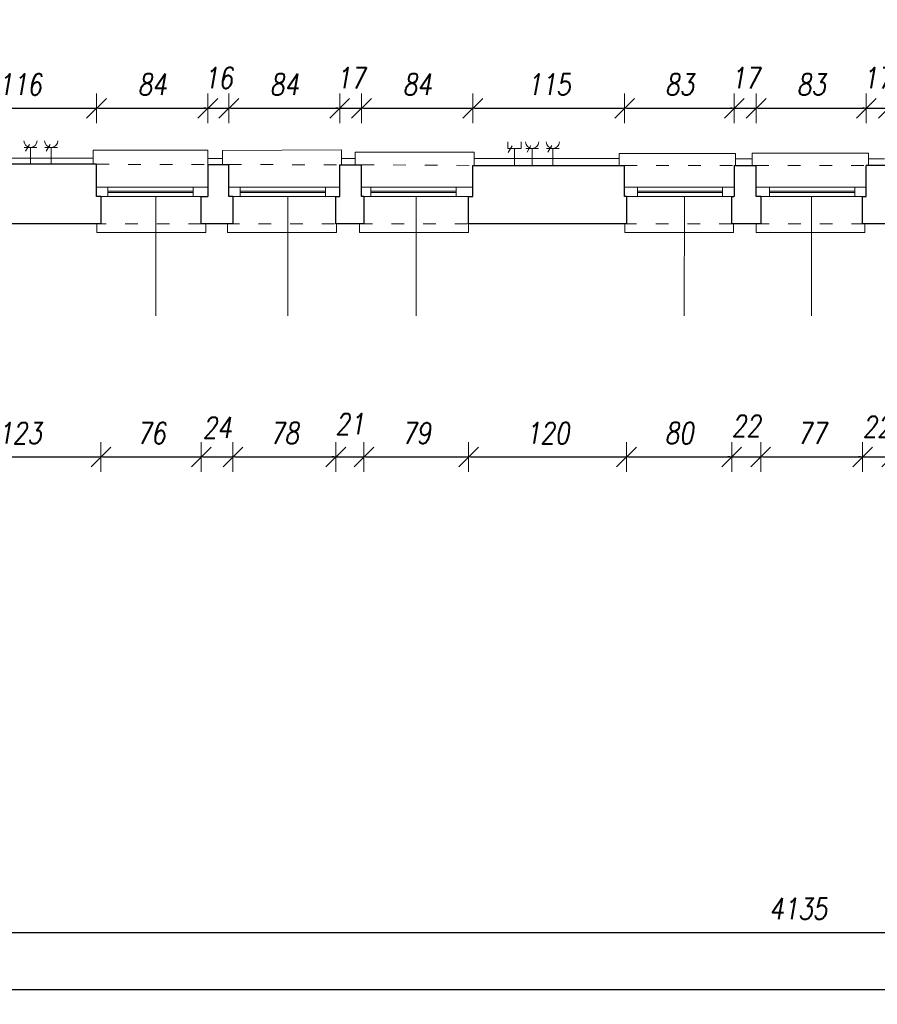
# Model space of a CAD drawing. Header units: millimetres. Extents: x -58431 to 28973, y -32170 to 9431.
# Tile 5 of 54: x -41279 to -34783, y -32170 to -24713. Entities that reach past the tile are written whole.
import ezdxf

# ---------------------------------------------------------------- set-up
doc = ezdxf.new("R2010")
doc.units = ezdxf.units.MM
doc.header["$LTSCALE"] = 8
doc.linetypes.add('ACAD_ISO03W100', pattern=[30, 12, -18])
doc.layers.get('Defpoints').update_dxf_attribs({"lineweight": 0})
for name, color, linetype, lineweight in [('A_DIMEN', 7, 'Continuous', 0), ('BAM_OPISY POWIERZCHNI', 40, 'Continuous', 0), ('instalacje', 6, 'Continuous', 0), ('piętro_dzwi i okna', 3, 'Continuous', 0), ('piętro_parapet', 6, 'Continuous', 0), ('piętro_podciąg', 2, 'ACAD_ISO03W100', 0), ('piętro_rzut', 7, 'Continuous', 30), ('piętro_widok', 4, 'Continuous', 0), ('RZUT_wymiarowanie', 2, 'Continuous', 0), ('wymiarowanie', 4, 'Continuous', 0)]:
    doc.layers.add(name, color=color, linetype=linetype, lineweight=lineweight)
doc.styles.add('ROMANS1', font='romans.shx', dxfattribs={"width": 0.8, "oblique": 10})
doc.dimstyles.new('NARCH100', dxfattribs={"dimscale": 100, "dimtxt": 1.6, "dimasz": 0.15, "dimexe": 0, "dimexo": 0, "dimgap": 1, "dimtad": 1, "dimdec": 0, "dimlfac": 0.1, "dimrnd": 1, "dimdsep": 46, "dimtxsty": 'ROMANS1', "dimblk": 'wym', "dimcen": -1.5, "dimse1": 1, "dimse2": 1, "dimclrd": 4, "dimclre": 4, "dimclrt": 3, "dimadec": 0, "dimazin": 0, "dimtfac": 0.04, "dimtdec": 0, "dimtmove": 2, "dimatfit": 3, "dimldrblk": 'wym', "dimfxl": 0, "dimtolj": 1, "dimarcsym": 0})

# ---------------------------------------------------------------- blocks, each defined once
blk = doc.blocks.new('wym')
at = {"layer": 'A_DIMEN', "color": 4, "ltscale": 100}
for p, q in [((-5, -5), (5, 5)), ((0, -7.5), (0, 7.5)), ((-5, 0), (5, 0))]:
    blk.add_line(p, q, dxfattribs=at)
blk = doc.blocks.new('*D71')
at = {"layer": 'Defpoints', "color": 0, "transparency": 16777216}
for p in [(-41891.2, -26258.7), (-40663, -26258.7), (-40663, -28024.5)]:
    blk.add_point(p, dxfattribs=at)
at = {"layer": 'piętro_widok', "color": 4, "lineweight": -2, "transparency": 16777216}
blk.add_line((-41876.2, -28024.5), (-40678, -28024.5), dxfattribs=at)
at = {"layer": 'piętro_widok', "color": 4, "lineweight": -2, "transparency": 16777216, "xscale": 15, "yscale": 15, "zscale": 15, "rotation": 179.9999999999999}
blk.add_blockref('wym', (-41891.2, -28024.5), dxfattribs=at)
at = {"layer": 'piętro_widok', "color": 4, "lineweight": -2, "transparency": 16777216, "xscale": 15, "yscale": 15, "zscale": 15}
blk.add_blockref('wym', (-40663, -28024.5), dxfattribs=at)
at = {"layer": 'piętro_widok', "color": 3, "transparency": 16777216, "insert": (-41277.1, -27844.5), "char_height": 160, "attachment_point": 5, "style": 'ROMANS1'}
blk.add_mtext('\\A1;123', dxfattribs=at)
blk = doc.blocks.new('*D72')
at = {"layer": 'Defpoints', "color": 0, "transparency": 16777216}
for p in [(-40663, -26258.7), (-39903, -26258.7), (-39903, -28024.5)]:
    blk.add_point(p, dxfattribs=at)
at = {"layer": 'piętro_widok', "color": 4, "lineweight": -2, "transparency": 16777216}
blk.add_line((-40648, -28024.5), (-39918, -28024.5), dxfattribs=at)
at = {"layer": 'piętro_widok', "color": 4, "lineweight": -2, "transparency": 16777216, "xscale": 15, "yscale": 15, "zscale": 15, "rotation": 179.9999999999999}
blk.add_blockref('wym', (-40663, -28024.5), dxfattribs=at)
at = {"layer": 'piętro_widok', "color": 4, "lineweight": -2, "transparency": 16777216, "xscale": 15, "yscale": 15, "zscale": 15}
blk.add_blockref('wym', (-39903, -28024.5), dxfattribs=at)
at = {"layer": 'piętro_widok', "color": 3, "transparency": 16777216, "insert": (-40283, -27844.5), "char_height": 160, "attachment_point": 5, "style": 'ROMANS1'}
blk.add_mtext('\\A1;76', dxfattribs=at)
blk = doc.blocks.new('*D73')
at = {"layer": 'Defpoints', "color": 0, "transparency": 16777216}
for p in [(-39903, -26258.7), (-39663.5, -26258.7), (-39663.5, -28024.5)]:
    blk.add_point(p, dxfattribs=at)
at = {"layer": 'piętro_widok', "color": 4, "lineweight": -2, "transparency": 16777216}
blk.add_line((-39888, -28024.5), (-39678.5, -28024.5), dxfattribs=at)
at = {"layer": 'piętro_widok', "color": 4, "lineweight": -2, "transparency": 16777216, "xscale": 15, "yscale": 15, "zscale": 15, "rotation": 179.9999999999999}
blk.add_blockref('wym', (-39903, -28024.5), dxfattribs=at)
at = {"layer": 'piętro_widok', "color": 4, "lineweight": -2, "transparency": 16777216, "xscale": 15, "yscale": 15, "zscale": 15}
blk.add_blockref('wym', (-39663.5, -28024.5), dxfattribs=at)
at = {"layer": 'piętro_widok', "color": 3, "transparency": 16777216, "insert": (-39783.3, -27803.2), "char_height": 160, "attachment_point": 5, "style": 'ROMANS1'}
blk.add_mtext('\\A1;24', dxfattribs=at)
blk = doc.blocks.new('*D74')
at = {"layer": 'Defpoints', "color": 0, "transparency": 16777216}
for p in [(-39663.5, -26258.7), (-38884.5, -26258.7), (-38884.5, -28024.5)]:
    blk.add_point(p, dxfattribs=at)
at = {"layer": 'piętro_widok', "color": 4, "lineweight": -2, "transparency": 16777216}
blk.add_line((-39648.5, -28024.5), (-38899.5, -28024.5), dxfattribs=at)
at = {"layer": 'piętro_widok', "color": 4, "lineweight": -2, "transparency": 16777216, "xscale": 15, "yscale": 15, "zscale": 15, "rotation": 179.9999999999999}
blk.add_blockref('wym', (-39663.5, -28024.5), dxfattribs=at)
at = {"layer": 'piętro_widok', "color": 4, "lineweight": -2, "transparency": 16777216, "xscale": 15, "yscale": 15, "zscale": 15}
blk.add_blockref('wym', (-38884.5, -28024.5), dxfattribs=at)
at = {"layer": 'piętro_widok', "color": 3, "transparency": 16777216, "insert": (-39274, -27844.5), "char_height": 160, "attachment_point": 5, "style": 'ROMANS1'}
blk.add_mtext('\\A1;78', dxfattribs=at)
blk = doc.blocks.new('*D75')
at = {"layer": 'Defpoints', "color": 0, "transparency": 16777216}
for p in [(-38884.5, -26258.7), (-38671.7, -26258.7), (-38671.7, -28024.5)]:
    blk.add_point(p, dxfattribs=at)
at = {"layer": 'piętro_widok', "color": 4, "lineweight": -2, "transparency": 16777216}
for p, q in [((-38899.5, -28024.5), (-38914.5, -28024.5)), ((-38884.5, -28024.5), (-38671.7, -28024.5)), ((-38656.7, -28024.5), (-38641.7, -28024.5))]:
    blk.add_line(p, q, dxfattribs=at)
at = {"layer": 'piętro_widok', "color": 4, "lineweight": -2, "transparency": 16777216, "xscale": 15, "yscale": 15, "zscale": 15}
for p, rotation in [((-38884.5, -28024.5), 359.9999999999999), ((-38671.7, -28024.5), 179.9999999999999)]:
    blk.add_blockref('wym', p, dxfattribs=dict(at, rotation=rotation))
at = {"layer": 'piętro_widok', "color": 3, "transparency": 16777216, "insert": (-38778.1, -27775.8), "char_height": 160, "attachment_point": 5, "style": 'ROMANS1'}
blk.add_mtext('\\A1;21', dxfattribs=at)
blk = doc.blocks.new('*D76')
at = {"layer": 'Defpoints', "color": 0, "transparency": 16777216}
for p in [(-38671.7, -26258.7), (-37878.9, -26258.7), (-37878.9, -28024.5)]:
    blk.add_point(p, dxfattribs=at)
at = {"layer": 'piętro_widok', "color": 4, "lineweight": -2, "transparency": 16777216}
blk.add_line((-38656.7, -28024.5), (-37893.9, -28024.5), dxfattribs=at)
at = {"layer": 'piętro_widok', "color": 4, "lineweight": -2, "transparency": 16777216, "xscale": 15, "yscale": 15, "zscale": 15, "rotation": 179.9999999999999}
blk.add_blockref('wym', (-38671.7, -28024.5), dxfattribs=at)
at = {"layer": 'piętro_widok', "color": 4, "lineweight": -2, "transparency": 16777216, "xscale": 15, "yscale": 15, "zscale": 15}
blk.add_blockref('wym', (-37878.9, -28024.5), dxfattribs=at)
at = {"layer": 'piętro_widok', "color": 3, "transparency": 16777216, "insert": (-38275.3, -27844.5), "char_height": 160, "attachment_point": 5, "style": 'ROMANS1'}
blk.add_mtext('\\A1;79', dxfattribs=at)
blk = doc.blocks.new('*D77')
at = {"layer": 'Defpoints', "color": 0, "transparency": 16777216}
for p in [(-37878.9, -26258.7), (-36683.3, -26258.7), (-36683.3, -28024.5)]:
    blk.add_point(p, dxfattribs=at)
at = {"layer": 'piętro_widok', "color": 4, "lineweight": -2, "transparency": 16777216}
blk.add_line((-37863.9, -28024.5), (-36698.3, -28024.5), dxfattribs=at)
at = {"layer": 'piętro_widok', "color": 4, "lineweight": -2, "transparency": 16777216, "xscale": 15, "yscale": 15, "zscale": 15, "rotation": 179.9999999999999}
blk.add_blockref('wym', (-37878.9, -28024.5), dxfattribs=at)
at = {"layer": 'piętro_widok', "color": 4, "lineweight": -2, "transparency": 16777216, "xscale": 15, "yscale": 15, "zscale": 15}
blk.add_blockref('wym', (-36683.3, -28024.5), dxfattribs=at)
at = {"layer": 'piętro_widok', "color": 3, "transparency": 16777216, "insert": (-37281.1, -27844.5), "char_height": 160, "attachment_point": 5, "style": 'ROMANS1'}
blk.add_mtext('\\A1;120', dxfattribs=at)
blk = doc.blocks.new('*D78')
at = {"layer": 'Defpoints', "color": 0, "transparency": 16777216}
for p in [(-36683.3, -26258.7), (-35886, -26258.7), (-35886, -28024.5)]:
    blk.add_point(p, dxfattribs=at)
at = {"layer": 'piętro_widok', "color": 4, "lineweight": -2, "transparency": 16777216}
blk.add_line((-36668.3, -28024.5), (-35901, -28024.5), dxfattribs=at)
at = {"layer": 'piętro_widok', "color": 4, "lineweight": -2, "transparency": 16777216, "xscale": 15, "yscale": 15, "zscale": 15, "rotation": 179.9999999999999}
blk.add_blockref('wym', (-36683.3, -28024.5), dxfattribs=at)
at = {"layer": 'piętro_widok', "color": 4, "lineweight": -2, "transparency": 16777216, "xscale": 15, "yscale": 15, "zscale": 15}
blk.add_blockref('wym', (-35886, -28024.5), dxfattribs=at)
at = {"layer": 'piętro_widok', "color": 3, "transparency": 16777216, "insert": (-36284.7, -27844.5), "char_height": 160, "attachment_point": 5, "style": 'ROMANS1'}
blk.add_mtext('\\A1;80', dxfattribs=at)
blk = doc.blocks.new('*D79')
at = {"layer": 'Defpoints', "color": 0, "transparency": 16777216}
for p in [(-35886, -26258.7), (-35666.5, -26258.7), (-35666.5, -28024.5)]:
    blk.add_point(p, dxfattribs=at)
at = {"layer": 'piętro_widok', "color": 4, "lineweight": -2, "transparency": 16777216}
for p, q in [((-35901, -28024.5), (-35916, -28024.5)), ((-35886, -28024.5), (-35666.5, -28024.5)), ((-35651.5, -28024.5), (-35636.5, -28024.5))]:
    blk.add_line(p, q, dxfattribs=at)
at = {"layer": 'piętro_widok', "color": 4, "lineweight": -2, "transparency": 16777216, "xscale": 15, "yscale": 15, "zscale": 15}
for p, rotation in [((-35886, -28024.5), 359.9999999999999), ((-35666.5, -28024.5), 179.9999999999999)]:
    blk.add_blockref('wym', p, dxfattribs=dict(at, rotation=rotation))
at = {"layer": 'piętro_widok', "color": 3, "transparency": 16777216, "insert": (-35776.3, -27789.4), "char_height": 160, "attachment_point": 5, "style": 'ROMANS1'}
blk.add_mtext('\\A1;22', dxfattribs=at)
blk = doc.blocks.new('*D80')
at = {"layer": 'Defpoints', "color": 0, "transparency": 16777216}
for p in [(-35666.5, -26258.7), (-34894.9, -26258.7), (-34894.9, -28024.5)]:
    blk.add_point(p, dxfattribs=at)
at = {"layer": 'piętro_widok', "color": 4, "lineweight": -2, "transparency": 16777216}
blk.add_line((-35651.5, -28024.5), (-34909.9, -28024.5), dxfattribs=at)
at = {"layer": 'piętro_widok', "color": 4, "lineweight": -2, "transparency": 16777216, "xscale": 15, "yscale": 15, "zscale": 15, "rotation": 179.9999999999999}
blk.add_blockref('wym', (-35666.5, -28024.5), dxfattribs=at)
at = {"layer": 'piętro_widok', "color": 4, "lineweight": -2, "transparency": 16777216, "xscale": 15, "yscale": 15, "zscale": 15}
blk.add_blockref('wym', (-34894.9, -28024.5), dxfattribs=at)
at = {"layer": 'piętro_widok', "color": 3, "transparency": 16777216, "insert": (-35280.7, -27844.5), "char_height": 160, "attachment_point": 5, "style": 'ROMANS1'}
blk.add_mtext('\\A1;77', dxfattribs=at)
blk = doc.blocks.new('*D81')
at = {"layer": 'Defpoints', "color": 0, "transparency": 16777216}
for p in [(-34894.9, -26258.7), (-34674.8, -26258.7), (-34674.8, -28024.5)]:
    blk.add_point(p, dxfattribs=at)
at = {"layer": 'piętro_widok', "color": 4, "lineweight": -2, "transparency": 16777216}
for p, q in [((-34909.9, -28024.5), (-34924.9, -28024.5)), ((-34894.9, -28024.5), (-34674.8, -28024.5)), ((-34659.8, -28024.5), (-34644.8, -28024.5))]:
    blk.add_line(p, q, dxfattribs=at)
at = {"layer": 'piętro_widok', "color": 4, "lineweight": -2, "transparency": 16777216, "xscale": 15, "yscale": 15, "zscale": 15}
for p, rotation in [((-34894.9, -28024.5), 359.9999999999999), ((-34674.8, -28024.5), 179.9999999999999)]:
    blk.add_blockref('wym', p, dxfattribs=dict(at, rotation=rotation))
at = {"layer": 'piętro_widok', "color": 3, "transparency": 16777216, "insert": (-34784.8, -27795.4), "char_height": 160, "attachment_point": 5, "style": 'ROMANS1'}
blk.add_mtext('\\A1;22', dxfattribs=at)
blk = doc.blocks.new('*D198')
at = {"layer": 'Defpoints', "color": 0, "transparency": 16777216}
for p in [(-40696.8, -25384.3), (-41856.1, -25981.2), (-40696.8, -25981.2)]:
    blk.add_point(p, dxfattribs=at)
at = {"layer": 'RZUT_wymiarowanie', "color": 4, "lineweight": -2, "transparency": 16777216}
blk.add_line((-41841.1, -25384.3), (-40711.8, -25384.3), dxfattribs=at)
at = {"layer": 'RZUT_wymiarowanie', "color": 4, "lineweight": -2, "transparency": 16777216, "xscale": 15, "yscale": 15, "zscale": 15, "rotation": 179.9999999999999}
blk.add_blockref('wym', (-41856.1, -25384.3), dxfattribs=at)
at = {"layer": 'RZUT_wymiarowanie', "color": 4, "lineweight": -2, "transparency": 16777216, "xscale": 15, "yscale": 15, "zscale": 15}
blk.add_blockref('wym', (-40696.8, -25384.3), dxfattribs=at)
at = {"layer": 'RZUT_wymiarowanie', "color": 3, "transparency": 16777216, "insert": (-41276.5, -25204.3), "char_height": 160, "attachment_point": 5, "style": 'ROMANS1'}
blk.add_mtext('\\A1;116', dxfattribs=at)
blk = doc.blocks.new('*D199')
at = {"layer": 'Defpoints', "color": 0, "transparency": 16777216}
for p in [(-39854.1, -25384.3), (-40696.8, -25981.2), (-39854.1, -25981.2)]:
    blk.add_point(p, dxfattribs=at)
at = {"layer": 'RZUT_wymiarowanie', "color": 4, "lineweight": -2, "transparency": 16777216}
blk.add_line((-40681.8, -25384.3), (-39869.1, -25384.3), dxfattribs=at)
at = {"layer": 'RZUT_wymiarowanie', "color": 4, "lineweight": -2, "transparency": 16777216, "xscale": 15, "yscale": 15, "zscale": 15, "rotation": 179.9999999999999}
blk.add_blockref('wym', (-40696.8, -25384.3), dxfattribs=at)
at = {"layer": 'RZUT_wymiarowanie', "color": 4, "lineweight": -2, "transparency": 16777216, "xscale": 15, "yscale": 15, "zscale": 15}
blk.add_blockref('wym', (-39854.1, -25384.3), dxfattribs=at)
at = {"layer": 'RZUT_wymiarowanie', "color": 3, "transparency": 16777216, "insert": (-40275.4, -25204.3), "char_height": 160, "attachment_point": 5, "style": 'ROMANS1'}
blk.add_mtext('\\A1;84', dxfattribs=at)
blk = doc.blocks.new('*D200')
at = {"layer": 'Defpoints', "color": 0, "transparency": 16777216}
for p in [(-39694.5, -25384.3), (-39854.1, -25981.2), (-39694.5, -25981.2)]:
    blk.add_point(p, dxfattribs=at)
at = {"layer": 'RZUT_wymiarowanie', "color": 4, "lineweight": -2, "transparency": 16777216}
for p, q in [((-39869.1, -25384.3), (-39884.1, -25384.3)), ((-39854.1, -25384.3), (-39694.5, -25384.3)), ((-39679.5, -25384.3), (-39664.5, -25384.3))]:
    blk.add_line(p, q, dxfattribs=at)
at = {"layer": 'RZUT_wymiarowanie', "color": 4, "lineweight": -2, "transparency": 16777216, "xscale": 15, "yscale": 15, "zscale": 15}
for p, rotation in [((-39854.1, -25384.3), 359.9999999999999), ((-39694.5, -25384.3), 179.9999999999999)]:
    blk.add_blockref('wym', p, dxfattribs=dict(at, rotation=rotation))
at = {"layer": 'RZUT_wymiarowanie', "color": 3, "transparency": 16777216, "insert": (-39774.3, -25154.3), "char_height": 160, "attachment_point": 5, "style": 'ROMANS1'}
blk.add_mtext('\\A1;16', dxfattribs=at)
blk = doc.blocks.new('*D201')
at = {"layer": 'Defpoints', "color": 0, "transparency": 16777216}
for p in [(-38855.1, -25384.3), (-39694.5, -25981.2), (-38855.1, -25981.2)]:
    blk.add_point(p, dxfattribs=at)
at = {"layer": 'RZUT_wymiarowanie', "color": 4, "lineweight": -2, "transparency": 16777216}
blk.add_line((-39679.5, -25384.3), (-38870.1, -25384.3), dxfattribs=at)
at = {"layer": 'RZUT_wymiarowanie', "color": 4, "lineweight": -2, "transparency": 16777216, "xscale": 15, "yscale": 15, "zscale": 15, "rotation": 179.9999999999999}
blk.add_blockref('wym', (-39694.5, -25384.3), dxfattribs=at)
at = {"layer": 'RZUT_wymiarowanie', "color": 4, "lineweight": -2, "transparency": 16777216, "xscale": 15, "yscale": 15, "zscale": 15}
blk.add_blockref('wym', (-38855.1, -25384.3), dxfattribs=at)
at = {"layer": 'RZUT_wymiarowanie', "color": 3, "transparency": 16777216, "insert": (-39274.8, -25204.3), "char_height": 160, "attachment_point": 5, "style": 'ROMANS1'}
blk.add_mtext('\\A1;84', dxfattribs=at)
blk = doc.blocks.new('*D202')
at = {"layer": 'Defpoints', "color": 0, "transparency": 16777216}
for p in [(-38689.8, -25384.3), (-38855.1, -25981.2), (-38689.8, -25981.2)]:
    blk.add_point(p, dxfattribs=at)
at = {"layer": 'RZUT_wymiarowanie', "color": 4, "lineweight": -2, "transparency": 16777216}
for p, q in [((-38870.1, -25384.3), (-38885.1, -25384.3)), ((-38855.1, -25384.3), (-38689.8, -25384.3)), ((-38674.8, -25384.3), (-38659.8, -25384.3))]:
    blk.add_line(p, q, dxfattribs=at)
at = {"layer": 'RZUT_wymiarowanie', "color": 4, "lineweight": -2, "transparency": 16777216, "xscale": 15, "yscale": 15, "zscale": 15}
for p, rotation in [((-38855.1, -25384.3), 359.9999999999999), ((-38689.8, -25384.3), 179.9999999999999)]:
    blk.add_blockref('wym', p, dxfattribs=dict(at, rotation=rotation))
at = {"layer": 'RZUT_wymiarowanie', "color": 3, "transparency": 16777216, "insert": (-38772.4, -25154.3), "char_height": 160, "attachment_point": 5, "style": 'ROMANS1'}
blk.add_mtext('\\A1;17', dxfattribs=at)
blk = doc.blocks.new('*D203')
at = {"layer": 'Defpoints', "color": 0, "transparency": 16777216}
for p in [(-37846.8, -25384.3), (-38689.8, -25981.2), (-37846.8, -25981.2)]:
    blk.add_point(p, dxfattribs=at)
at = {"layer": 'RZUT_wymiarowanie', "color": 4, "lineweight": -2, "transparency": 16777216}
blk.add_line((-38674.8, -25384.3), (-37861.8, -25384.3), dxfattribs=at)
at = {"layer": 'RZUT_wymiarowanie', "color": 4, "lineweight": -2, "transparency": 16777216, "xscale": 15, "yscale": 15, "zscale": 15, "rotation": 179.9999999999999}
blk.add_blockref('wym', (-38689.8, -25384.3), dxfattribs=at)
at = {"layer": 'RZUT_wymiarowanie', "color": 4, "lineweight": -2, "transparency": 16777216, "xscale": 15, "yscale": 15, "zscale": 15}
blk.add_blockref('wym', (-37846.8, -25384.3), dxfattribs=at)
at = {"layer": 'RZUT_wymiarowanie', "color": 3, "transparency": 16777216, "insert": (-38268.3, -25204.3), "char_height": 160, "attachment_point": 5, "style": 'ROMANS1'}
blk.add_mtext('\\A1;84', dxfattribs=at)
blk = doc.blocks.new('*D204')
at = {"layer": 'Defpoints', "color": 0, "transparency": 16777216}
for p in [(-36697.1, -25384.3), (-37846.8, -25981.2), (-36697.1, -25981.2)]:
    blk.add_point(p, dxfattribs=at)
at = {"layer": 'RZUT_wymiarowanie', "color": 4, "lineweight": -2, "transparency": 16777216}
blk.add_line((-37831.8, -25384.3), (-36712.1, -25384.3), dxfattribs=at)
at = {"layer": 'RZUT_wymiarowanie', "color": 4, "lineweight": -2, "transparency": 16777216, "xscale": 15, "yscale": 15, "zscale": 15, "rotation": 179.9999999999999}
blk.add_blockref('wym', (-37846.8, -25384.3), dxfattribs=at)
at = {"layer": 'RZUT_wymiarowanie', "color": 4, "lineweight": -2, "transparency": 16777216, "xscale": 15, "yscale": 15, "zscale": 15}
blk.add_blockref('wym', (-36697.1, -25384.3), dxfattribs=at)
at = {"layer": 'RZUT_wymiarowanie', "color": 3, "transparency": 16777216, "insert": (-37271.9, -25204.3), "char_height": 160, "attachment_point": 5, "style": 'ROMANS1'}
blk.add_mtext('\\A1;115', dxfattribs=at)
blk = doc.blocks.new('*D205')
at = {"layer": 'Defpoints', "color": 0, "transparency": 16777216}
for p in [(-35866.5, -25384.3), (-36697.1, -25981.2), (-35866.5, -25981.2)]:
    blk.add_point(p, dxfattribs=at)
at = {"layer": 'RZUT_wymiarowanie', "color": 4, "lineweight": -2, "transparency": 16777216}
blk.add_line((-36682.1, -25384.3), (-35881.5, -25384.3), dxfattribs=at)
at = {"layer": 'RZUT_wymiarowanie', "color": 4, "lineweight": -2, "transparency": 16777216, "xscale": 15, "yscale": 15, "zscale": 15, "rotation": 179.9999999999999}
blk.add_blockref('wym', (-36697.1, -25384.3), dxfattribs=at)
at = {"layer": 'RZUT_wymiarowanie', "color": 4, "lineweight": -2, "transparency": 16777216, "xscale": 15, "yscale": 15, "zscale": 15}
blk.add_blockref('wym', (-35866.5, -25384.3), dxfattribs=at)
at = {"layer": 'RZUT_wymiarowanie', "color": 3, "transparency": 16777216, "insert": (-36281.8, -25204.3), "char_height": 160, "attachment_point": 5, "style": 'ROMANS1'}
blk.add_mtext('\\A1;83', dxfattribs=at)
blk = doc.blocks.new('*D206')
at = {"layer": 'Defpoints', "color": 0, "transparency": 16777216}
for p in [(-35700.4, -25384.3), (-35866.5, -25981.2), (-35700.4, -25981.2)]:
    blk.add_point(p, dxfattribs=at)
at = {"layer": 'RZUT_wymiarowanie', "color": 4, "lineweight": -2, "transparency": 16777216}
for p, q in [((-35881.5, -25384.3), (-35896.5, -25384.3)), ((-35866.5, -25384.3), (-35700.4, -25384.3)), ((-35685.4, -25384.3), (-35670.4, -25384.3))]:
    blk.add_line(p, q, dxfattribs=at)
at = {"layer": 'RZUT_wymiarowanie', "color": 4, "lineweight": -2, "transparency": 16777216, "xscale": 15, "yscale": 15, "zscale": 15}
for p, rotation in [((-35866.5, -25384.3), 359.9999999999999), ((-35700.4, -25384.3), 179.9999999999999)]:
    blk.add_blockref('wym', p, dxfattribs=dict(at, rotation=rotation))
at = {"layer": 'RZUT_wymiarowanie', "color": 3, "transparency": 16777216, "insert": (-35783.5, -25154.3), "char_height": 160, "attachment_point": 5, "style": 'ROMANS1'}
blk.add_mtext('\\A1;17', dxfattribs=at)
blk = doc.blocks.new('*D207')
at = {"layer": 'Defpoints', "color": 0, "transparency": 16777216}
for p in [(-34866.8, -25384.3), (-35700.4, -25981.2), (-34866.8, -25981.2)]:
    blk.add_point(p, dxfattribs=at)
at = {"layer": 'RZUT_wymiarowanie', "color": 4, "lineweight": -2, "transparency": 16777216}
blk.add_line((-35685.4, -25384.3), (-34881.8, -25384.3), dxfattribs=at)
at = {"layer": 'RZUT_wymiarowanie', "color": 4, "lineweight": -2, "transparency": 16777216, "xscale": 15, "yscale": 15, "zscale": 15, "rotation": 179.9999999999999}
blk.add_blockref('wym', (-35700.4, -25384.3), dxfattribs=at)
at = {"layer": 'RZUT_wymiarowanie', "color": 4, "lineweight": -2, "transparency": 16777216, "xscale": 15, "yscale": 15, "zscale": 15}
blk.add_blockref('wym', (-34866.8, -25384.3), dxfattribs=at)
at = {"layer": 'RZUT_wymiarowanie', "color": 3, "transparency": 16777216, "insert": (-35283.6, -25204.3), "char_height": 160, "attachment_point": 5, "style": 'ROMANS1'}
blk.add_mtext('\\A1;83', dxfattribs=at)
blk = doc.blocks.new('*D208')
at = {"layer": 'Defpoints', "color": 0, "transparency": 16777216}
for p in [(-34700.1, -25384.3), (-34866.8, -25981.2), (-34700.1, -25981.2)]:
    blk.add_point(p, dxfattribs=at)
at = {"layer": 'RZUT_wymiarowanie', "color": 4, "lineweight": -2, "transparency": 16777216}
for p, q in [((-34881.8, -25384.3), (-34896.8, -25384.3)), ((-34866.8, -25384.3), (-34700.1, -25384.3)), ((-34685.1, -25384.3), (-34670.1, -25384.3))]:
    blk.add_line(p, q, dxfattribs=at)
at = {"layer": 'RZUT_wymiarowanie', "color": 4, "lineweight": -2, "transparency": 16777216, "xscale": 15, "yscale": 15, "zscale": 15}
for p, rotation in [((-34866.8, -25384.3), 359.9999999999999), ((-34700.1, -25384.3), 179.9999999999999)]:
    blk.add_blockref('wym', p, dxfattribs=dict(at, rotation=rotation))
at = {"layer": 'RZUT_wymiarowanie', "color": 3, "transparency": 16777216, "insert": (-34783.4, -25154.3), "char_height": 160, "attachment_point": 5, "style": 'ROMANS1'}
blk.add_mtext('\\A1;17', dxfattribs=at)
blk = doc.blocks.new('*D543')
at = {"layer": 'BAM_OPISY POWIERZCHNI', "color": 4, "lineweight": -2, "transparency": 16777216}
blk.add_line((-56042.1, -31627.1), (-14725.3, -31627.1), dxfattribs=at)
at = {"layer": 'Defpoints', "color": 0, "transparency": 16777216}
for p in [(-56057.1, -26261.6), (-14710.3, -30520.1), (-14710.3, -31627.1)]:
    blk.add_point(p, dxfattribs=at)
at = {"layer": 'BAM_OPISY POWIERZCHNI', "color": 4, "lineweight": -2, "transparency": 16777216, "xscale": 15, "yscale": 15, "zscale": 15, "rotation": 179.9999999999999}
blk.add_blockref('wym', (-56057.1, -31627.1), dxfattribs=at)
at = {"layer": 'BAM_OPISY POWIERZCHNI', "color": 4, "lineweight": -2, "transparency": 16777216, "xscale": 15, "yscale": 15, "zscale": 15}
blk.add_blockref('wym', (-14710.3, -31627.1), dxfattribs=at)
at = {"layer": 'BAM_OPISY POWIERZCHNI', "color": 3, "transparency": 16777216, "insert": (-35383.7, -31447.1), "char_height": 160, "attachment_point": 5, "style": 'ROMANS1'}
blk.add_mtext('\\A1;4135', dxfattribs=at)
blk = doc.blocks.new('*D546')
at = {"layer": 'BAM_OPISY POWIERZCHNI', "color": 4, "lineweight": -2, "transparency": 16777216}
blk.add_line((-56042.1, -32057.8), (-1543.1, -32057.8), dxfattribs=at)
at = {"layer": 'Defpoints', "color": 0, "transparency": 16777216}
for p in [(-56057.1, -26261.6), (-1528.1, -26309.4), (-1528.1, -32057.8)]:
    blk.add_point(p, dxfattribs=at)
at = {"layer": 'BAM_OPISY POWIERZCHNI', "color": 4, "lineweight": -2, "transparency": 16777216, "xscale": 15, "yscale": 15, "zscale": 15, "rotation": 179.9999999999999}
blk.add_blockref('wym', (-56057.1, -32057.8), dxfattribs=at)
at = {"layer": 'BAM_OPISY POWIERZCHNI', "color": 4, "lineweight": -2, "transparency": 16777216, "xscale": 15, "yscale": 15, "zscale": 15}
blk.add_blockref('wym', (-1528.1, -32057.8), dxfattribs=at)
at = {"layer": 'BAM_OPISY POWIERZCHNI', "color": 3, "transparency": 16777216, "insert": (-28792.6, -31877.8), "char_height": 160, "attachment_point": 5, "style": 'ROMANS1'}
blk.add_mtext('\\A1;5453', dxfattribs=at)

msp = doc.modelspace()

# ---------------------------------------------------------------- linework, layer by layer
at = {"layer": 'instalacje'}
for points in [[(-37580.8, -25639.3), (-37580.8, -25689.5)], [(-37480.4, -25639.3), (-37480.4, -25689.6)], [(-41244.8, -25680.1), (-41148.8, -25680.1)], [(-41205.4, -25658.5), (-41235.3, -25708.2)], [(-41196.8, -25680.1), (-41196.8, -25808.1)], [(-41087.6, -25680), (-40991.7, -25680.1)], [(-41048.3, -25658.5), (-41078.2, -25708.2)], [(-41039.7, -25680), (-41039.7, -25808.1)], [(-37480.4, -25689.6), (-37580.8, -25689.5)], [(-37548.7, -25668.9), (-37578.6, -25718.6)], [(-37530.6, -25689.5), (-37530.6, -25817.6)], [(-37445.7, -25688.4), (-37349.8, -25688.5)], [(-37406.4, -25666.9), (-37436.3, -25716.6)], [(-37397.8, -25688.4), (-37397.8, -25816.5)], [(-37288.6, -25688.4), (-37192.7, -25688.4)], [(-37249.3, -25666.9), (-37279.2, -25716.6)], [(-37240.6, -25688.4), (-37240.6, -25816.4)]]:
    msp.add_lwpolyline(points, dxfattribs=at)
for centre in [(-41196.8, -25629.8), (-41039.7, -25629.8), (-37397.8, -25638.2), (-37240.6, -25638.2)]:
    msp.add_arc(centre, 50.2, 179.99226, 359.99226, dxfattribs=at)
at = {"layer": 'piętro_dzwi i okna'}
for points in [[(-39854.1, -25981.2), (-40696.8, -25981.2)], [(-40609.9, -25981.2), (-40609.9, -26051.2)], [(-39964.6, -26012.4), (-40609.9, -26012.4)], [(-39964.6, -26022), (-40609.9, -26022)], [(-39964.6, -25981.2), (-39964.6, -26051.2)], [(-38855.1, -25981.2), (-39694.5, -25981.2)], [(-39608.6, -25981.2), (-39608.6, -26051.2)], [(-38963.3, -26012.4), (-39608.6, -26012.4)], [(-38963.3, -26022), (-39608.6, -26022)], [(-38963.3, -25981.2), (-38963.3, -26051.2)], [(-37846.8, -25981.2), (-38689.8, -25981.2)], [(-38618.7, -25981.2), (-38618.7, -26051.2)], [(-37973.4, -26012.4), (-38618.7, -26012.4)], [(-37973.4, -26022), (-38618.7, -26022)], [(-37973.4, -25981.2), (-37973.4, -26051.2)], [(-35866.5, -25981.2), (-36697.1, -25981.2)], [(-36600.3, -25981.2), (-36600.3, -26051.2)], [(-35955, -26012.4), (-36600.3, -26012.4)], [(-35955, -26022), (-36600.3, -26022)], [(-35955, -25981.2), (-35955, -26051.2)], [(-34866.8, -25981.2), (-35700.4, -25981.2)], [(-35599, -25981.2), (-35599, -26051.2)], [(-34953.7, -26012.4), (-35599, -26012.4)], [(-34953.7, -26022), (-35599, -26022)], [(-34953.7, -25981.2), (-34953.7, -26051.2)], [(-39903, -26051.2), (-40663, -26051.2)], [(-38884.5, -26051.2), (-39663.5, -26051.2)], [(-37878.9, -26051.2), (-38671.7, -26051.2)], [(-35886, -26051.2), (-36683.3, -26051.2)], [(-34894.9, -26051.2), (-35666.5, -26051.2)]]:
    msp.add_lwpolyline(points, dxfattribs=at)
at = {"layer": 'piętro_parapet'}
for points in [[(-40723.2, -25808), (-40723.2, -25701.4), (-39853.8, -25701.4), (-39853.8, -25810)], [(-39742.5, -25810.2), (-39742.5, -25702.9), (-38841.4, -25699.8), (-38841.4, -25812.3)], [(-38739.1, -25812.5), (-38739.1, -25716.3), (-37835.9, -25716.3), (-37835.9, -25816.5)], [(-36738.5, -25816.5), (-36738.5, -25726.1), (-35857.4, -25726.1), (-35857.4, -25816.5)], [(-35730.1, -25816.5), (-35730.1, -25723.3), (-34849, -25723.3), (-34849, -25816.5)], [(-40694.5, -26258.7), (-40694.5, -26324.3), (-39870.1, -26324.3), (-39870.1, -26258.7)], [(-39705, -26258.7), (-39705, -26324.3), (-38880.5, -26324.3), (-38880.5, -26258.7)], [(-38704.7, -26258.7), (-38704.7, -26324.3), (-37880.3, -26324.3), (-37880.3, -26258.7)], [(-36696.1, -26258.7), (-36696.1, -26324.3), (-35871.7, -26324.3), (-35871.7, -26258.7)], [(-35702, -26258.7), (-35702, -26324.3), (-34877.6, -26324.3), (-34877.6, -26258.7)]]:
    msp.add_lwpolyline(points, dxfattribs=at)
at = {"layer": 'piętro_podciąg'}
for points in [[(-40696.8, -25808.1), (-39854.1, -25810)], [(-39694.5, -25810.3), (-38855.1, -25812.2)], [(-38689.8, -25812.2), (-37846.8, -25816.5)], [(-36697.1, -25816.5), (-35866.5, -25816.5)], [(-35700.4, -25816.5), (-34866.8, -25816.5)], [(-39903, -26258.7), (-40663, -26258.7)], [(-38894.2, -26258.7), (-39701.4, -26258.7)], [(-37887.3, -26258.7), (-38694.7, -26258.7)], [(-35886, -26258.7), (-36683.3, -26258.7)], [(-34882.5, -26258.7), (-35677.1, -26258.7)]]:
    msp.add_lwpolyline(points, dxfattribs=at)
at = {"layer": 'piętro_rzut'}
msp.add_line((-40696.8, -25808.1), (-41856, -25806.8), dxfattribs=at)
for points in [[(-40663, -26051.2), (-40696.8, -26051.2), (-40696.8, -25808.1)], [(-39854.1, -25810), (-39854.1, -26051.2)], [(-39854.1, -25810), (-39694.5, -25810.3)], [(-39663.5, -26051.2), (-39694.5, -26051.2), (-39694.5, -25810.3)], [(-38671.7, -26051.2), (-38671.7, -26258.7), (-38884.5, -26258.7), (-38884.5, -26051.2), (-38855.1, -26051.2), (-38855.1, -25812.2)], [(-38855.1, -25812.2), (-38689.8, -25812.6)], [(-38671.7, -26051.2), (-38689.8, -26051.2), (-38689.8, -25812.6)], [(-37846.8, -25894.9), (-37846.8, -25816.5), (-36697.1, -25816.5)], [(-36683.3, -26051.2), (-36697.1, -26051.2), (-36697.1, -25816.5)], [(-35866.5, -25816.5), (-35866.5, -26051.2)], [(-35866.5, -25816.5), (-35700.4, -25816.5)], [(-35666.5, -26051.2), (-35700.4, -26051.2), (-35700.4, -25816.5)], [(-34674.8, -26051.2), (-34674.8, -26258.7), (-34894.9, -26258.7), (-34894.9, -26051.2), (-34866.8, -26051.2), (-34866.8, -25816.5)], [(-34700.1, -25816.5), (-34866.8, -25816.5)], [(-37706, -26258.7), (-37878.9, -26258.7), (-37878.9, -26051.2), (-37846.8, -26051.2), (-37846.8, -25894.9)], [(-40663, -26051.2), (-40663, -26258.7), (-40885.4, -26258.7)], [(-39663.5, -26051.2), (-39663.5, -26258.7), (-39903, -26258.7), (-39903, -26051.2), (-39854.1, -26051.2)], [(-36683.3, -26051.2), (-36683.3, -26258.7), (-36875.8, -26258.7)], [(-35666.5, -26051.2), (-35666.5, -26258.7), (-35886, -26258.7), (-35886, -26051.2), (-35866.5, -26051.2)], [(-40885.4, -26258.7), (-41692.6, -26258.7)], [(-36875.8, -26258.7), (-37706, -26258.7)]]:
    msp.add_lwpolyline(points, dxfattribs=at)
at = {"layer": 'piętro_widok'}
for points in [[(-41843.9, -25761.9), (-40723.2, -25762.7)], [(-39853.8, -25763.3), (-39742.5, -25763.4)], [(-38841.4, -25764.1), (-38739.1, -25764.2)], [(-37835.9, -25764.9), (-36738.5, -25765.7)], [(-35857.4, -25766.3), (-35730.1, -25766.4)], [(-34849, -25767.1), (-34728.6, -25767.2)]]:
    msp.add_lwpolyline(points, dxfattribs=at)
at = {"layer": 'wymiarowanie'}
for points in [[(-40248.3, -26956.6), (-40247.7, -26051.2)], [(-39247.8, -26956.6), (-39247.2, -26051.2)], [(-38275.9, -26956.6), (-38275.3, -26051.2)], [(-36245.4, -26956.6), (-36244.8, -26051.2)], [(-35281.3, -26956.6), (-35280.7, -26051.2)]]:
    msp.add_lwpolyline(points, dxfattribs=at)

# ---------------------------------------------------------------- dimensions: what is measured, and where the dimension line sits
at = {"layer": 'BAM_OPISY POWIERZCHNI'}
for base, p2, picture, middle in [((-14710.3, -31627.1), (-14710.3, -30520.1), '*D543', (-35383.7, -31447.1)), ((-1528.1, -32057.8), (-1528.1, -26309.4), '*D546', (-28792.6, -31877.8))]:
    dim = msp.add_linear_dim(base=base, p1=(-56057.1, -26261.6), p2=p2, dimstyle='NARCH100', dxfattribs=at)
    dim.commit()
    dim.dimension.update_dxf_attribs({"geometry": picture, "text_midpoint": middle})
at = {"layer": 'piętro_widok'}
for base, p1, p2, picture, middle in [((-40663, -28024.5), (-41891.2, -26258.7), (-40663, -26258.7), '*D71', (-41277.1, -27844.5)), ((-39903, -28024.5), (-40663, -26258.7), (-39903, -26258.7), '*D72', (-40283, -27844.5)), ((-38884.5, -28024.5), (-39663.5, -26258.7), (-38884.5, -26258.7), '*D74', (-39274, -27844.5)), ((-37878.9, -28024.5), (-38671.7, -26258.7), (-37878.9, -26258.7), '*D76', (-38275.3, -27844.5)), ((-36683.3, -28024.5), (-37878.9, -26258.7), (-36683.3, -26258.7), '*D77', (-37281.1, -27844.5)), ((-35886, -28024.5), (-36683.3, -26258.7), (-35886, -26258.7), '*D78', (-36284.7, -27844.5)), ((-34894.9, -28024.5), (-35666.5, -26258.7), (-34894.9, -26258.7), '*D80', (-35280.7, -27844.5))]:
    dim = msp.add_linear_dim(base=base, p1=p1, p2=p2, dimstyle='NARCH100', dxfattribs=at)
    dim.commit()
    dim.dimension.update_dxf_attribs({"geometry": picture, "text_midpoint": middle})
for base, p1, p2, picture, middle in [((-39663.5, -28024.5), (-39903, -26258.7), (-39663.5, -26258.7), '*D73', (-39783.3, -27803.2)), ((-38671.7, -28024.5), (-38884.5, -26258.7), (-38671.7, -26258.7), '*D75', (-38778.1, -27775.8)), ((-35666.5, -28024.5), (-35886, -26258.7), (-35666.5, -26258.7), '*D79', (-35776.3, -27789.4)), ((-34674.8, -28024.5), (-34894.9, -26258.7), (-34674.8, -26258.7), '*D81', (-34784.8, -27795.4))]:
    dim = msp.add_linear_dim(base=base, p1=p1, p2=p2, dimstyle='NARCH100', dxfattribs=at)
    dim.commit()
    dim.dimension.update_dxf_attribs({"geometry": picture, "text_midpoint": middle, "dimtype": 160})
at = {"layer": 'RZUT_wymiarowanie'}
for base, p1, p2, picture, middle in [((-39694.5, -25384.3), (-39854.1, -25981.2), (-39694.5, -25981.2), '*D200', (-39774.3, -25154.3)), ((-38689.8, -25384.3), (-38855.1, -25981.2), (-38689.8, -25981.2), '*D202', (-38772.4, -25154.3)), ((-35700.4, -25384.3), (-35866.5, -25981.2), (-35700.4, -25981.2), '*D206', (-35783.5, -25154.3)), ((-34700.1, -25384.3), (-34866.8, -25981.2), (-34700.1, -25981.2), '*D208', (-34783.4, -25154.3)), ((-40696.8, -25384.3), (-41856.1, -25981.2), (-40696.8, -25981.2), '*D198', (-41276.5, -25204.3)), ((-39854.1, -25384.3), (-40696.8, -25981.2), (-39854.1, -25981.2), '*D199', (-40275.4, -25204.3)), ((-38855.1, -25384.3), (-39694.5, -25981.2), (-38855.1, -25981.2), '*D201', (-39274.8, -25204.3)), ((-37846.8, -25384.3), (-38689.8, -25981.2), (-37846.8, -25981.2), '*D203', (-38268.3, -25204.3)), ((-36697.1, -25384.3), (-37846.8, -25981.2), (-36697.1, -25981.2), '*D204', (-37271.9, -25204.3)), ((-35866.5, -25384.3), (-36697.1, -25981.2), (-35866.5, -25981.2), '*D205', (-36281.8, -25204.3)), ((-34866.8, -25384.3), (-35700.4, -25981.2), (-34866.8, -25981.2), '*D207', (-35283.6, -25204.3))]:
    dim = msp.add_linear_dim(base=base, p1=p1, p2=p2, dimstyle='NARCH100', dxfattribs=at)
    dim.commit()
    dim.dimension.update_dxf_attribs({"geometry": picture, "text_midpoint": middle})

doc.saveas('drawing.dxf')
